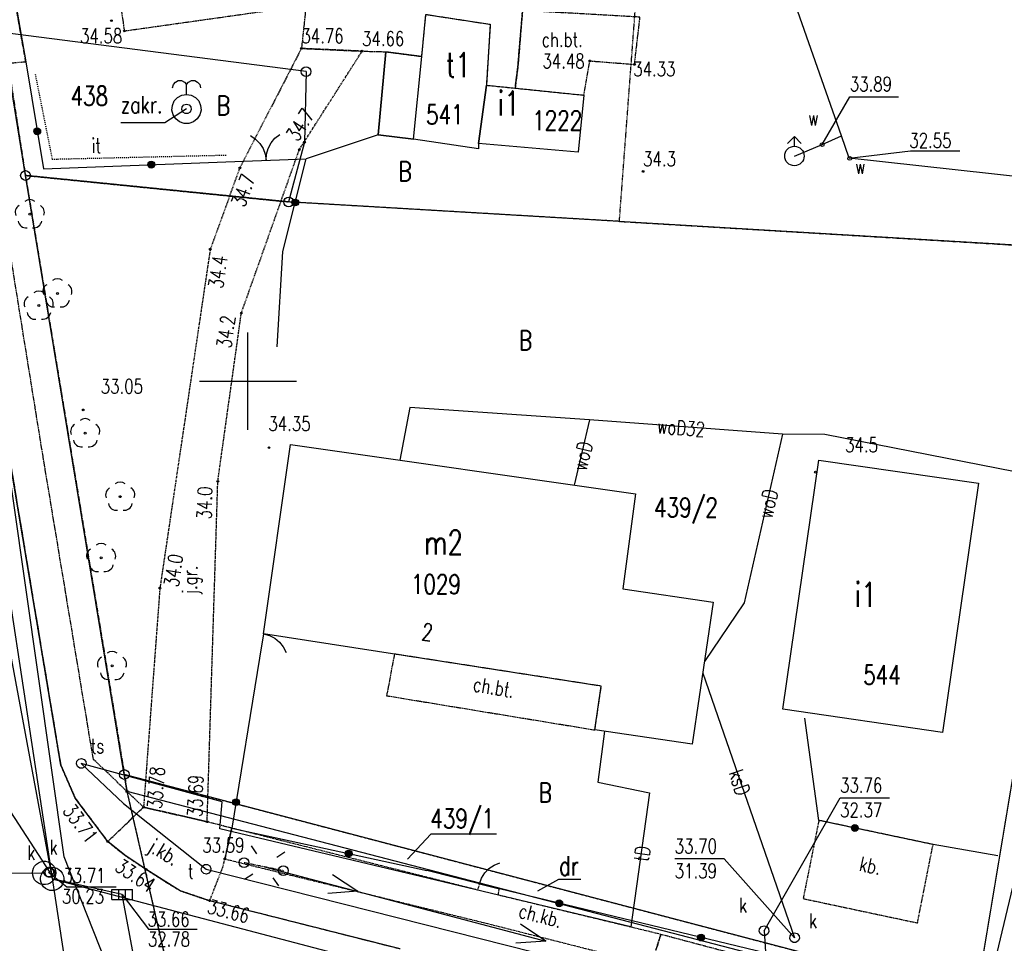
# Model space of a CAD drawing. Header units: millimetres. Extents: x 6197 to 108098, y 4257 to 29730.
# Tile 96 of 148: x 25621 to 26633, y 27371 to 28321. Entities that reach past the tile are written whole.
import ezdxf
from ezdxf.enums import TextEntityAlignment as Align

# ---------------------------------------------------------------- set-up
doc = ezdxf.new("R2010")
doc.units = ezdxf.units.MM
for name, pattern in [('1', [2, 1, -1]), ('2', [1, 0.5, -0.5]), ('423', [2, 1.5, -0.5]), ('424', [1.5, 1, -0.5]), ('901', [0])]:
    doc.linetypes.add(name, pattern=pattern)
for name, color, linetype in [('202-punkt_graniczny', 7, 'Continuous'), ('203-punkt_graniczny', 7, 'Continuous'), ('210-oznaczenie_konturu_uzytku_g', 7, 'Continuous'), ('211-numer_dzialki_ewidencyjnej', 7, 'Continuous'), ('218-kontur_uzytku_gruntowego', 7, 'Continuous'), ('219-dzialka_ewidencyjna', 7, 'Continuous'), ('238-Punkt_adresowy_budynku', 7, 'Continuous'), ('312-budynek_ewidencyjny', 7, 'Continuous'), ('312-oznaczenie_budynku_ewidency', 7, 'Continuous'), ('320-blok_-_kondygnacja_nadziemn', 7, 'Continuous'), ('581-Numer_w_GESUT-SWPOD', 7, 'Continuous'), ('brama', 7, 'Continuous'), ('chodnik', 7, 'Continuous'), ('chodnik-Atr17', 7, 'Continuous'), ('drzewo_lisciaste', 7, 'Continuous'), ('furtka', 7, 'Continuous'), ('hydrant', 7, 'Continuous'), ('inny_obiekt_zagospodarowania_te', 7, 'Continuous'), ('jezdnia', 7, 'Continuous'), ('jezdnia-Atr17', 7, 'Continuous'), ('komora_podziemna', 7, 'Continuous'), ('komora_podziemna-Atr17', 7, 'Continuous'), ('kratka_sciekowa', 7, 'Continuous'), ('kraweznik', 7, 'Continuous'), ('latarnia', 7, 'Continuous'), ('obszar_utwardzony', 7, 'Continuous'), ('obszar_utwardzony-Atr17', 7, 'Continuous'), ('ogrodzenie_trwale', 7, 'Continuous'), ('opisy', 7, 'Continuous'), ('pikieta_naturalna', 7, 'Continuous'), ('pikieta_naturalna-Atr2', 7, 'Continuous'), ('pikieta_sztuczna', 7, 'Continuous'), ('pikieta_sztuczna-Atr2', 7, 'Continuous'), ('przewod_elektroenergetyczny_nis', 7, 'Continuous'), ('przewod_kanalizacyjny', 7, 'Continuous'), ('przewod_kanalizacyjny-Atr1', 7, 'Continuous'), ('przewod_telekomunikacyjny_podzi', 7, 'Continuous'), ('przewod_wodociagowy', 7, 'Continuous'), ('przewod_wodociagowy-Atr1', 7, 'Continuous'), ('rzedna-Atr2', 7, 'Continuous'), ('rzedna-Atr3', 7, 'Continuous'), ('slupek_telekomunikacyjny', 7, 'Continuous'), ('slupek_telekomunikacyjny-Atr17', 7, 'Continuous'), ('studnia_glebinowa', 7, 'Continuous'), ('studnia_kanalizacyjna', 7, 'Continuous'), ('trawnik', 7, 'Continuous'), ('wlaz_do_komory_lub_kanalu_-_kwa', 7, 'Continuous'), ('wlaz_do_komory_lub_kanalu_-_okr', 7, 'Continuous'), ('zasuwa_lub_zawor', 7, 'Continuous'), ('zasuwa_lub_zawor-Atr17', 7, 'Continuous')]:
    doc.layers.add(name, color=color, linetype=linetype)
doc.styles.add('STYL_ARIAL', font='simplex', dxfattribs={"width": 0.75, "oblique": 0.1})

# ---------------------------------------------------------------- blocks, each defined once
blk = doc.blocks.new('202')
at = {"color": 0}
blk.add_circle((0, 0), 0.25, dxfattribs=at)
blk = doc.blocks.new('203')
at = {"color": 0}
blk.add_circle((0, 0), 0.05, dxfattribs=at)
blk = doc.blocks.new('US15')
at = {"color": 7}
blk.add_polyline3d([(0, 0.25, 0), (0.1352, 0.2103, 0), (0.2274, 0.1039, 0), (0.2475, -0.0356, 0), (0.1889, -0.1637, 0), (0.0704, -0.2399, 0), (-0.0704, -0.2399, 0), (-0.1889, -0.1637, 0), (-0.2475, -0.0356, 0), (-0.2274, 0.1039, 0), (-0.1352, 0.2103, 0), (0, 0.25, 0)], dxfattribs=at)
blk = doc.blocks.new('US22')
at = {"color": 7}
blk.add_polyline3d([(0, 0.25, 0), (0.1352, 0.2103, 0), (0.2274, 0.1039, 0), (0.2475, -0.0356, 0), (0.1889, -0.1637, 0), (0.0704, -0.2399, 0), (-0.0704, -0.2399, 0), (-0.1889, -0.1637, 0), (-0.2475, -0.0356, 0), (-0.2274, 0.1039, 0), (-0.1352, 0.2103, 0), (0, 0.25, 0)], dxfattribs=at)
blk = doc.blocks.new('US05')
at = {"color": 7}
for points in [[(-0.525, 0.25, 0), (-0.175, 0.25, 0)], [(-0.525, -0.25, 0), (-0.525, 0.25, 0)], [(-0.175, 0.25, 0), (0.175, 0.25, 0)], [(-0.175, -0.25, 0), (-0.175, 0.25, 0)], [(0.175, 0.25, 0), (0.525, 0.25, 0)], [(0.175, -0.25, 0), (0.175, 0.25, 0)], [(0.525, -0.25, 0), (0.525, 0.25, 0)], [(-0.525, -0.25, 0), (-0.175, -0.25, 0)], [(-0.175, -0.25, 0), (0.175, -0.25, 0)], [(0.175, -0.25, 0), (0.525, -0.25, 0)]]:
    blk.add_polyline3d(points, dxfattribs=at)
blk = doc.blocks.new('US09')
at = {"color": 7}
blk.add_polyline3d([(0.25, 0.0005, 0), (0.2103, -0.1347, 0), (0.1038, -0.227, 0), (-0.0356, -0.247, 0), (-0.1637, -0.1885, 0), (-0.2399, -0.07, 0), (-0.2399, 0.0709, 0), (-0.1637, 0.1894, 0), (-0.0356, 0.2479, 0), (0.1038, 0.2279, 0), (0.2103, 0.1356, 0), (0.25, 0.0005, 0)], dxfattribs=at)
blk = doc.blocks.new('US14')
at = {"color": 7}
for points in [[(-0.713, 1.089, 0), (-0.6758, 1.2519, 0), (-0.5714, 1.3825, 0), (-0.4208, 1.4548, 0), (-0.2536, 1.4544, 0), (-0.1033, 1.3815, 0), (0.0005, 1.2504, 0)], [(0, 0.75, 0), (0, 1.25, 0)], [(0.0003, 1.2499, 0), (0.1039, 1.3811, 0), (0.2542, 1.4543, 0), (0.4214, 1.4548, 0), (0.5723, 1.3826, 0), (0.6767, 1.252, 0), (0.714, 1.089, 0)], [(0, 0.75, 0), (0.2435, 0.7094, 0), (0.4607, 0.5919, 0), (0.6279, 0.4102, 0), (0.7271, 0.1841, 0), (0.7474, -0.0619, 0), (0.6868, -0.3013, 0), (0.5518, -0.508, 0), (0.357, -0.6596, 0), (0.1234, -0.7398, 0), (-0.1234, -0.7398, 0), (-0.357, -0.6596, 0), (-0.5518, -0.508, 0), (-0.6868, -0.3013, 0), (-0.7474, -0.0619, 0), (-0.7271, 0.1841, 0), (-0.6279, 0.4102, 0), (-0.4607, 0.5919, 0), (-0.2435, 0.7094, 0), (0, 0.75, 0)], [(0, 0.25, 0), (0.1352, 0.2103, 0), (0.2274, 0.1039, 0), (0.2475, -0.0356, 0), (0.1889, -0.1637, 0), (0.0704, -0.2399, 0), (-0.0704, -0.2399, 0), (-0.1889, -0.1637, 0), (-0.2475, -0.0356, 0), (-0.2274, 0.1039, 0), (-0.1352, 0.2103, 0), (0, 0.25, 0)]]:
    blk.add_polyline3d(points, dxfattribs=at)
blk = doc.blocks.new('OK02')
at = {"color": 7}
for points in [[(-0.75, 1.299, 0), (-0.4963, 1.1147, 0), (-0.2865, 0.8817, 0), (-0.1297, 0.6101, 0), (-0.0328, 0.3119, 0), (0, 0, 0)], [(0, 0, 0), (0.0328, 0.3119, 0), (0.1297, 0.6101, 0), (0.2865, 0.8817, 0), (0.4963, 1.1147, 0), (0.75, 1.299, 0)]]:
    blk.add_polyline3d(points, dxfattribs=at)
blk = doc.blocks.new('OK04')
at = {"color": 7}
blk.add_polyline3d([(0, 0.001, 0), (0.0328, 0.3129, 0), (0.1297, 0.6111, 0), (0.2865, 0.8827, 0), (0.4963, 1.1157, 0), (0.75, 1.3, 0)], dxfattribs=at)
blk = doc.blocks.new('PW01')
at = {"color": 7}
blk.add_polyline3d([(0.045, 0, 0), (0.0318, -0.0318, 0), (0, -0.045, 0), (-0.0318, -0.0318, 0), (-0.045, 0, 0), (-0.0318, 0.0318, 0), (0, 0.045, 0), (0.0318, 0.0318, 0), (0.045, 0, 0)], dxfattribs=at)
blk = doc.blocks.new('922')
at = {"color": 0}
blk.add_circle((0, 0), 0.05, dxfattribs=at)
for centre, radius, start, end in [((0, 0.35), 0.4, 50.114, 129.886), ((-0.35, 0.1), 0.4, 119.8482, 203.5195), ((0.35, 0.1), 0.4, 336.8845, 60.1518), ((-0.2, -0.3), 0.4, 187.477, 278.4788), ((0.2, -0.275), 0.425, 262.6459, 349.6289)]:
    blk.add_arc(centre, radius, start, end, dxfattribs=at)
blk = doc.blocks.new('513')
at = {"color": 0}
for p, q in [((-0.35, 0.65), (0, 1)), ((0, 0.5), (0, 1)), ((0, 1), (0.35, 0.65))]:
    blk.add_line(p, q, dxfattribs=at)
blk.add_circle((0, 0), 0.5, dxfattribs=at)
blk = doc.blocks.new('510')
at = {"color": 0}
blk.add_circle((0, 0), 0.25, dxfattribs=at)
blk = doc.blocks.new('515')
at = {"color": 0}
for p, q in [((0, 1.25), (0, 0.75)), ((-1.25, 0), (-0.75, 0)), ((0.75, 0), (1.25, 0)), ((0, -0.75), (0, -1.25))]:
    blk.add_line(p, q, dxfattribs=at)

msp = doc.modelspace()

# ---------------------------------------------------------------- linework, layer by layer
at = {"layer": '210-oznaczenie_konturu_uzytku_g', "color": 3}
msp.add_polyline3d([(26197.714, 27436.702, 0), (26174.826, 27436.702, 0), (26153.37, 27424.544, 0)], dxfattribs=at)
at = {"layer": '218-kontur_uzytku_gruntowego', "color": 3, "linetype": '2'}
for points in [[(26237.448, 28113.222, 0), (26290.624, 28821.812, 0)], [(25550.448, 28649.022, 0), (25626.648, 28160.422, 0)], [(25897.248, 28133.222, 0), (25626.648, 28160.422, 0)], [(25626.648, 28160.422, 0), (25728.448, 27544.622, 0)], [(25626.648, 28160.422, 0), (25897.248, 28133.222, 0)], [(26237.448, 28113.222, 0), (25897.248, 28133.222, 0)], [(26237.448, 28113.222, 0), (26732.248, 28083.622, 0)], [(26732.248, 28083.622, 0), (26604.048, 27314.822, 0)], [(25728.448, 27544.622, 0), (26604.048, 27314.822, 0)], [(25728.448, 27544.622, 0), (25731.048, 27527.022, 0)], [(25731.048, 27527.022, 0), (25728.448, 27544.622, 0)], [(25731.048, 27527.022, 0), (25799.648, 27228.422, 0)]]:
    msp.add_polyline3d(points, dxfattribs=at)
at = {"layer": '219-dzialka_ewidencyjna', "color": 7}
for points in [[(25915.248, 28267.222, 0), (25602.848, 28307.422, 0)], [(25626.648, 28160.422, 0), (25602.848, 28307.422, 0)], [(25915.248, 28267.222, 0), (25913.648, 28194.622, 0)], [(25913.648, 28194.622, 0), (25897.248, 28133.222, 0)], [(25897.248, 28133.222, 0), (25626.648, 28160.422, 0)], [(25728.248, 27544.622, 0), (25626.648, 28160.422, 0)], [(26732.248, 28083.622, 0), (25897.248, 28133.222, 0)], [(26732.248, 28083.622, 0), (26604.048, 27314.822, 0)], [(25731.048, 27527.022, 0), (25728.248, 27544.622, 0)], [(26604.048, 27314.822, 0), (25728.248, 27544.622, 0)], [(25799.648, 27228.422, 0), (25731.048, 27527.022, 0)], [(26601.648, 27300.822, 0), (25731.048, 27527.022, 0)]]:
    msp.add_polyline3d(points, dxfattribs=at)
at = {"layer": '312-budynek_ewidencyjny', "color": 7}
for points in [[(26034.248, 28282.822, 0), (26038.448, 28326.022, 0)], [(26038.448, 28326.022, 0), (26104.648, 28315.822, 0)], [(26104.648, 28315.822, 0), (26100.648, 28253.222, 0)], [(25989.448, 28202.222, 0), (25997.248, 28287.622, 0)], [(25997.248, 28287.622, 0), (26034.248, 28282.822, 0)], [(26092.448, 28193.222, 0), (26100.648, 28253.222, 0)], [(26100.648, 28253.222, 0), (26092.448, 28193.222, 0)], [(26100.648, 28253.222, 0), (26200.848, 28243.022, 0)], [(26200.848, 28243.022, 0), (26195.048, 28184.222, 0)], [(26025.848, 28197.822, 0), (25989.448, 28202.222, 0)], [(26092.448, 28187.822, 0), (26025.848, 28197.822, 0)], [(26195.048, 28184.222, 0), (26092.448, 28193.222, 0)], [(26092.448, 28193.222, 0), (26092.448, 28187.822, 0)], [(25871.448, 27689.222, 0), (25899.248, 27884.022, 0)], [(25899.248, 27884.022, 0), (26254.048, 27833.022, 0)], [(26405.448, 27611.622, 0), (26442.648, 27867.822, 0)], [(26442.648, 27867.822, 0), (26606.848, 27844.022, 0)], [(26606.848, 27844.022, 0), (26569.648, 27587.622, 0)], [(26254.048, 27833.022, 0), (26240.848, 27735.422, 0)], [(26240.848, 27735.422, 0), (26334.048, 27721.822, 0)], [(26334.048, 27721.822, 0), (26312.448, 27575.622, 0)], [(26218.848, 27635.422, 0), (25871.448, 27689.222, 0)], [(26212.248, 27590.422, 0), (26218.848, 27635.422, 0)], [(26569.648, 27587.622, 0), (26405.448, 27611.622, 0)], [(26312.448, 27575.622, 0), (26212.248, 27590.422, 0)]]:
    msp.add_polyline3d(points, dxfattribs=at)
at = {"layer": '320-blok_-_kondygnacja_nadziemn', "color": 7}
msp.add_polyline3d([(25989.448, 28202.222, 0), (26025.848, 28197.822, 0), (26034.248, 28282.822, 0), (25997.248, 28287.622, 0), (25989.448, 28202.222, 0)], dxfattribs=at)
at = {"layer": '581-Numer_w_GESUT-SWPOD', "color": 7}
msp.add_polyline3d([(25792.248, 28228.822, 0), (25770.048, 28214.622, 0), (25724.788, 28214.622, 0)], dxfattribs=at)
at = {"layer": 'brama', "color": 7}
msp.add_polyline3d([(25832.848, 28174.422, 0), (25915.448, 28177.622, 0)], dxfattribs=at)
at = {"layer": 'chodnik', "color": 7, "linetype": '423'}
for points in [[(25696.448, 27560.222, 0), (25643.448, 27879.222, 0), (25579.848, 28273.422, 0), (25571.848, 28320.622, 0), (25543.848, 28495.622, 0), (25587.448, 28501.422, 0), (25583.848, 28524.822, 0), (25539.448, 28519.222, 0), (25515.248, 28681.422, 0), (25483.848, 28675.622, 0), (25540.648, 28308.822, 0), (25610.648, 27867.622, 0), (25662.848, 27554.622, 0), (25677.848, 27520.222, 0), (25711.248, 27475.622, 0), (25748.048, 27511.022, 0), (25696.448, 27560.222, 0)], [(25698.248, 28517.622, 0), (25728.248, 28309.022, 0), (25915.248, 28335.422, 0), (25910.448, 28291.022, 0), (25972.848, 28288.222, 0), (25997.248, 28287.622, 0), (26034.248, 28282.822, 0), (26038.448, 28326.022, 0), (26104.648, 28315.822, 0), (26100.648, 28253.222, 0), (26130.248, 28250.222, 0), (26133.048, 28272.022, 0), (26137.848, 28330.022, 0)], [(26137.848, 28330.022, 0), (26133.048, 28272.022, 0), (26130.248, 28250.222, 0), (26200.848, 28243.022, 0), (26207.048, 28278.222, 0), (26253.048, 28274.622, 0), (26258.648, 28323.222, 0), (26137.848, 28330.022, 0)], [(26006.048, 27668.422, 0), (25998.048, 27625.622, 0), (26212.248, 27590.422, 0), (26218.848, 27635.422, 0), (26006.048, 27668.422, 0)], [(25838.848, 27489.422, 0), (25831.648, 27457.822, 0), (26100.248, 27391.822, 0), (26270.248, 27348.622, 0), (26280.048, 27380.222, 0), (26112.848, 27420.622, 0), (26114.048, 27427.022, 0), (26093.448, 27432.222, 0), (26091.648, 27425.822, 0), (25838.848, 27489.422, 0)]]:
    msp.add_polyline3d(points, dxfattribs=at)
at = {"layer": 'furtka', "color": 7}
for points in [[(25871.448, 27689.222, 0), (25867.248, 27664.222, 0)], [(26093.448, 27432.222, 0), (26114.048, 27427.022, 0)]]:
    msp.add_polyline3d(points, dxfattribs=at)
at = {"layer": 'inny_obiekt_zagospodarowania_te', "color": 7, "linetype": '1'}
msp.add_polyline3d([(25636.648, 28264.422, 0), (25654.048, 28177.222, 0), (25833.248, 28181.422, 0)], dxfattribs=at)
at = {"layer": 'jezdnia', "color": 7, "linetype": '424'}
for points in [[(25848.648, 28019.022, 0), (25908.248, 28187.022, 0), (25972.848, 28288.222, 0), (25910.448, 28291.022, 0), (25847.048, 28168.222, 0), (25816.648, 28084.622, 0), (25764.848, 27736.222, 0), (25748.048, 27511.022, 0), (25813.448, 27496.022, 0), (25824.448, 27846.022, 0), (25848.648, 28019.022, 0)], [(25662.848, 27554.622, 0), (25610.648, 27867.622, 0)], [(25677.848, 27520.222, 0), (25662.848, 27554.622, 0)], [(25711.248, 27475.622, 0), (25677.848, 27520.222, 0)], [(25785.848, 27425.022, 0), (25816.048, 27414.822, 0), (25829.648, 27449.422, 0), (25831.648, 27457.822, 0), (25838.848, 27489.422, 0), (25813.448, 27496.022, 0), (25748.048, 27511.022, 0), (25711.248, 27475.622, 0), (25728.648, 27461.622, 0), (25750.448, 27447.222, 0), (25768.248, 27435.822, 0), (25785.848, 27425.022, 0)], [(25728.648, 27461.622, 0), (25711.248, 27475.622, 0)], [(25750.448, 27447.222, 0), (25728.648, 27461.622, 0)], [(25768.248, 27435.822, 0), (25750.448, 27447.222, 0)], [(25785.848, 27425.022, 0), (25768.248, 27435.822, 0)], [(25816.048, 27414.822, 0), (25785.848, 27425.022, 0)], [(26011.848, 27365.222, 0), (25816.048, 27414.822, 0)], [(26249.048, 27302.822, 0), (26362.248, 27275.422, 0), (26362.048, 27292.622, 0), (26364.848, 27326.022, 0), (26373.848, 27355.222, 0), (26280.048, 27380.222, 0), (26270.248, 27348.622, 0), (26255.648, 27315.822, 0), (26249.048, 27302.822, 0)]]:
    msp.add_polyline3d(points, dxfattribs=at)
at = {"layer": 'komora_podziemna', "color": 34}
msp.add_polyline3d([(25657.848, 27443.422, 0), (25657.648, 27441.022, 0), (25656.848, 27438.622, 0), (25655.648, 27436.422, 0), (25653.848, 27434.422, 0), (25651.848, 27433.022, 0), (25649.648, 27432.022, 0), (25647.048, 27431.422, 0), (25644.648, 27431.422, 0), (25642.048, 27432.022, 0), (25639.848, 27433.022, 0), (25637.848, 27434.422, 0), (25636.048, 27436.422, 0), (25634.848, 27438.622, 0), (25634.048, 27441.022, 0), (25633.848, 27443.422, 0), (25634.048, 27445.822, 0), (25634.848, 27448.222, 0), (25636.048, 27450.422, 0), (25637.848, 27452.422, 0), (25639.848, 27453.822, 0), (25642.048, 27454.822, 0), (25644.648, 27455.422, 0), (25647.048, 27455.422, 0), (25649.648, 27454.822, 0), (25651.848, 27453.822, 0), (25653.848, 27452.422, 0), (25655.648, 27450.422, 0), (25656.848, 27448.222, 0), (25657.648, 27445.822, 0), (25657.848, 27443.422, 0)], dxfattribs=at)
at = {"layer": 'kraweznik', "color": 7}
msp.add_polyline3d([(26011.848, 27365.222, 0), (25816.048, 27414.822, 0), (25785.848, 27425.022, 0), (25768.248, 27435.822, 0), (25750.448, 27447.222, 0), (25728.648, 27461.622, 0), (25711.248, 27475.622, 0), (25677.848, 27520.222, 0), (25662.848, 27554.622, 0), (25610.648, 27867.622, 0), (25540.648, 28308.822, 0), (25483.848, 28675.622, 0), (25470.448, 28758.222, 0), (25456.818, 28840.16, 0)], dxfattribs=at)
at = {"layer": 'latarnia', "color": 7, "linetype": '2'}
msp.add_polyline3d([(25892.048, 27445.622, 0), (25851.448, 27453.822, 0)], dxfattribs=at)
at = {"layer": 'obszar_utwardzony', "color": 7, "linetype": '424'}
msp.add_polyline3d([(26560.048, 27472.622, 0), (26442.648, 27497.422, 0), (26426.448, 27417.022, 0), (26544.048, 27392.022, 0), (26560.048, 27472.622, 0)], dxfattribs=at)
at = {"layer": 'ogrodzenie_trwale', "color": 7, "linetype": '901'}
for points in [[(25587.448, 28501.422, 0), (25626.848, 28277.422, 0), (25645.048, 28167.422, 0), (25832.848, 28174.422, 0)], [(25989.448, 28202.222, 0), (25915.448, 28177.622, 0)], [(25885.448, 27984.422, 0), (25891.448, 28082.422, 0), (25915.448, 28177.622, 0)], [(25867.248, 27664.222, 0), (25838.848, 27489.422, 0), (26039.248, 27446.022, 0)], [(26626.848, 27461.022, 0), (26560.048, 27472.622, 0), (26442.648, 27497.422, 0), (26428.048, 27602.422, 0)], [(27092.108, 27322.122, 0), (27143.748, 27313.982, 0), (27126.508, 27174.302, 0), (26613.048, 27306.622, 0), (26656.848, 27490.622, 0), (27083.848, 27418.222, 0)], [(26093.448, 27432.222, 0), (26039.248, 27446.022, 0)], [(26613.048, 27306.622, 0), (26114.048, 27427.022, 0)]]:
    msp.add_polyline3d(points, dxfattribs=at)
at = {"layer": 'ogrodzenie_trwale', "color": 7}
for centre, radius in [((25638.692, 28205.834), 3.5), ((25638.692, 28205.834), 3.15), ((25638.692, 28205.834), 2.8), ((25638.692, 28205.834), 2.45), ((25638.692, 28205.834), 2.1), ((25638.692, 28205.834), 1.75), ((25638.692, 28205.834), 1.4), ((25638.692, 28205.834), 1.05), ((25638.692, 28205.834), 0.7), ((25756.036, 28171.558), 3.5), ((25756.036, 28171.558), 3.15), ((25756.036, 28171.558), 2.8), ((25756.036, 28171.558), 2.45), ((25756.036, 28171.558), 2.1), ((25756.036, 28171.558), 1.75), ((25756.036, 28171.558), 1.4), ((25756.036, 28171.558), 1.05), ((25756.036, 28171.558), 0.7), ((25904.114, 28132.666), 3.5), ((25904.114, 28132.666), 3.15), ((25904.114, 28132.666), 2.8), ((25904.114, 28132.666), 2.45), ((25904.114, 28132.666), 2.1), ((25904.114, 28132.666), 1.75), ((25904.114, 28132.666), 1.4), ((25904.114, 28132.666), 1.05), ((25904.114, 28132.666), 0.7), ((25843.192, 27516.164), 3.5), ((25843.192, 27516.164), 3.15), ((25843.192, 27516.164), 2.8), ((25843.192, 27516.164), 2.45), ((25843.192, 27516.164), 2.1), ((25843.192, 27516.164), 1.75), ((25843.192, 27516.164), 1.4), ((25843.192, 27516.164), 1.05), ((25843.192, 27516.164), 0.7), ((26479.622, 27489.612), 3.5), ((26479.622, 27489.612), 3.15), ((26479.622, 27489.612), 2.8), ((26479.622, 27489.612), 2.45), ((26479.622, 27489.612), 2.1), ((26479.622, 27489.612), 1.75), ((26479.622, 27489.612), 1.4), ((26479.622, 27489.612), 1.05), ((26479.622, 27489.612), 0.7), ((25958.972, 27463.408), 3.5), ((25958.972, 27463.408), 3.15), ((25958.972, 27463.408), 2.8), ((25958.972, 27463.408), 2.45), ((25958.972, 27463.408), 2.1), ((25958.972, 27463.408), 1.75), ((25958.972, 27463.408), 1.4), ((25958.972, 27463.408), 1.05), ((25958.972, 27463.408), 0.7), ((26175.602, 27412.17), 3.5), ((26175.602, 27412.17), 3.15), ((26175.602, 27412.17), 2.8), ((26175.602, 27412.17), 2.45), ((26175.602, 27412.17), 2.1), ((26175.602, 27412.17), 1.75), ((26175.602, 27412.17), 1.4), ((26175.602, 27412.17), 1.05), ((26175.602, 27412.17), 0.7), ((26321.416, 27376.988), 3.5), ((26321.416, 27376.988), 3.15), ((26321.416, 27376.988), 2.8), ((26321.416, 27376.988), 2.45), ((26321.416, 27376.988), 2.1), ((26321.416, 27376.988), 1.75), ((26321.416, 27376.988), 1.4), ((26321.416, 27376.988), 1.05), ((26321.416, 27376.988), 0.7)]:
    msp.add_circle(centre, radius, dxfattribs=at)
at = {"layer": 'opisy', "color": 7}
for points in [[(25855.448, 27899.022, 0), (25855.448, 27999.022, 0)], [(25805.448, 27949.022, 0), (25905.448, 27949.022, 0)]]:
    msp.add_polyline3d(points, dxfattribs=at)
at = {"layer": 'przewod_elektroenergetyczny_nis', "color": 1}
for points in [[(25872.508, 27449.748, 0), (26161.872, 27373.326, 0), (26135.818, 27390.612, 0)], [(25942.366, 27441.758, 0), (25968.292, 27424.73, 0), (25937.422, 27422.314, 0)], [(26131.062, 27371.384, 0), (26161.634, 27373.584, 0)]]:
    msp.add_polyline3d(points, dxfattribs=at)
at = {"layer": 'przewod_kanalizacyjny', "color": 34}
for points in [[(25446.166, 28840.394, 0), (25454.048, 28776.222, 0), (25463.648, 28682.222, 0), (25485.048, 28525.822, 0), (25529.848, 28103.022, 0), (25654.048, 27437.222, 0)], [(26323.248, 27648.622, 0), (26417.648, 27376.822, 0)], [(25485.224, 26242.964, 0), (25544.848, 26541.022, 0), (25511.048, 27442.022, 0), (25645.848, 27443.422, 0)], [(25654.048, 27437.222, 0), (26206.048, 27292.222, 0), (26812.648, 27136.622, 0), (27152.048, 27054.822, 0), (27602.248, 26940.422, 0)], [(25681.63, 26206.86, 0), (25719.848, 26525.222, 0), (25749.048, 26767.822, 0), (25761.648, 27098.422, 0), (25756.448, 27258.022, 0), (25726.048, 27421.222, 0), (25654.048, 27437.222, 0)], [(26386.248, 27384.022, 0), (26395.248, 27243.622, 0)]]:
    msp.add_polyline3d(points, dxfattribs=at)
at = {"layer": 'przewod_telekomunikacyjny_podzi', "color": 30}
for points in [[(25774.048, 26851.222, 0), (25798.848, 26886.422, 0), (25806.448, 27036.822, 0), (25745.048, 27261.622, 0), (25666.448, 27459.822, 0), (25534.448, 28385.022, 0), (25476.186, 28839.734, 0)], [(26222.248, 27589.022, 0), (26215.448, 27536.822, 0), (26268.448, 27525.822, 0), (26249.248, 27388.022, 0), (26033.048, 27439.622, 0), (25826.448, 27488.822, 0), (25829.048, 27516.622, 0), (25684.048, 27556.022, 0)], [(25684.048, 27556.022, 0), (25727.448, 27514.822, 0), (25812.448, 27447.222, 0), (26487.248, 27276.622, 0), (27101.648, 27119.622, 0), (27535.248, 27017.622, 0), (27704.248, 26970.022, 0)]]:
    msp.add_polyline3d(points, dxfattribs=at)
at = {"layer": 'przewod_wodociagowy', "color": 5}
for points in [[(26473.848, 28178.222, 0), (26465.848, 28201.022, 0), (26371.648, 28469.822, 0), (26326.648, 28543.222, 0), (25891.248, 28585.022, 0), (25787.248, 28578.622, 0)], [(25496.648, 28497.422, 0), (25563.848, 28028.822, 0), (25670.048, 27331.822, 0), (25674.448, 27316.222, 0)], [(26417.448, 28180.422, 0), (26445.848, 28192.422, 0), (26465.848, 28201.022, 0)], [(27327.248, 28084.422, 0), (26473.848, 28178.222, 0)], [(26206.648, 27909.222, 0), (26022.048, 27922.022, 0), (26011.648, 27867.822, 0)], [(26206.648, 27909.222, 0), (26190.848, 27842.022, 0)], [(27294.248, 27791.622, 0), (27191.448, 27799.222, 0), (26751.048, 27835.022, 0), (26448.848, 27894.222, 0), (26405.248, 27894.422, 0), (26206.648, 27909.222, 0)], [(26405.248, 27894.422, 0), (26365.648, 27721.022, 0), (26325.048, 27660.622, 0)]]:
    msp.add_polyline3d(points, dxfattribs=at)
at = {"layer": 'rzedna-Atr2', "color": 7}
for points in [[(26445.848, 28192.422, 0), (26474.448, 28241.422, 0), (26524.548, 28241.422, 0)], [(26473.848, 28178.222, 0), (26536.848, 28185.822, 0), (26587.588, 28185.822, 0)], [(26386.248, 27384.022, 0), (26464.448, 27520.622, 0), (26515.288, 27520.622, 0)], [(25651.848, 27443.822, 0), (25611.648, 27506.222, 0), (25560.908, 27506.222, 0)], [(26417.648, 27376.822, 0), (26345.048, 27458.022, 0), (26294.408, 27458.022, 0)], [(25650.448, 27444.222, 0), (25669.248, 27429.222, 0), (25719.888, 27429.222, 0)], [(25726.048, 27421.222, 0), (25753, 27385.674, 0), (25803.358, 27385.674, 0)]]:
    msp.add_polyline3d(points, dxfattribs=at)
at = {"layer": 'studnia_kanalizacyjna', "color": 34}
msp.add_polyline3d([(25654.048, 27449.222, 0), (25656.448, 27449.022, 0), (25658.848, 27448.222, 0), (25661.048, 27447.022, 0), (25663.048, 27445.222, 0), (25664.448, 27443.222, 0), (25665.448, 27441.022, 0), (25666.048, 27438.422, 0), (25666.048, 27436.022, 0), (25665.448, 27433.422, 0), (25664.448, 27431.222, 0), (25663.048, 27429.222, 0), (25661.048, 27427.422, 0), (25658.848, 27426.222, 0), (25656.448, 27425.422, 0), (25654.048, 27425.222, 0), (25651.648, 27425.422, 0), (25649.248, 27426.222, 0), (25647.048, 27427.422, 0), (25645.048, 27429.222, 0), (25643.648, 27431.222, 0), (25642.648, 27433.422, 0), (25642.048, 27436.022, 0), (25642.048, 27438.422, 0), (25642.648, 27441.022, 0), (25643.648, 27443.222, 0), (25645.048, 27445.222, 0), (25647.048, 27447.022, 0), (25649.248, 27448.222, 0), (25651.648, 27449.022, 0), (25654.048, 27449.222, 0)], dxfattribs=at)
at = {"layer": 'trawnik', "color": 7, "linetype": '2'}
msp.add_polyline3d([(25587.448, 28501.422, 0), (25543.848, 28495.622, 0), (25571.848, 28320.622, 0), (25579.848, 28273.422, 0), (25626.848, 28277.422, 0), (25587.448, 28501.422, 0)], dxfattribs=at)
at = {"layer": 'wlaz_do_komory_lub_kanalu_-_kwa', "color": 7}
msp.add_polyline3d([(26110.896, 27483.42, 0), (26043.49, 27483.42, 0), (26019.524, 27457.456, 0)], dxfattribs=at)
at = {"layer": 'zasuwa_lub_zawor', "color": 5}
for points in [[(26444.484, 28190.768, 0), (26443.962, 28192.206, 0), (26444.61, 28193.592, 0), (26446.05, 28194.114, 0), (26447.436, 28193.466, 0), (26447.958, 28192.026, 0), (26447.308, 28190.64, 0), (26445.87, 28190.118, 0), (26444.484, 28190.768, 0)], [(26472.898, 28176.664, 0), (26472.376, 28178.104, 0), (26473.026, 28179.49, 0), (26474.464, 28180.012, 0), (26475.852, 28179.362, 0), (26476.372, 28177.924, 0), (26475.724, 28176.538, 0), (26474.284, 28176.016, 0), (26472.898, 28176.664, 0)]]:
    msp.add_polyline3d(points, dxfattribs=at)

# ---------------------------------------------------------------- block references
at = {"layer": '202-punkt_graniczny', "color": 7, "xscale": 20, "yscale": 20, "zscale": 20}
for p in [(25915.248, 28267.222), (25626.648, 28160.422), (25897.248, 28133.222), (25728.248, 27544.622)]:
    msp.add_blockref('202', p, dxfattribs=at)
at = {"layer": '203-punkt_graniczny', "color": 7, "xscale": 20, "yscale": 20, "zscale": 20}
for p in [(25913.648, 28194.622), (25731.048, 27527.022)]:
    msp.add_blockref('203', p, dxfattribs=at)
at = {"layer": 'brama', "color": 7, "xscale": 20, "yscale": 20, "zscale": 20, "rotation": 2.21735}
msp.add_blockref('OK02', (25874.148, 28176.022), dxfattribs=at)
at = {"layer": 'drzewo_lisciaste', "color": 3, "xscale": 20, "yscale": 20, "zscale": 20}
for p in [(25631.048, 28120.622), (25659.448, 28039.222), (25640.248, 28026.622), (25688.048, 27895.422), (25724.048, 27830.222), (25704.448, 27767.222), (25715.648, 27656.222)]:
    msp.add_blockref('922', p, dxfattribs=at)
at = {"layer": 'furtka', "color": 7, "xscale": 20, "yscale": 20, "zscale": 20}
for p, rotation in [((25871.448, 27689.222), 260.46088), ((26093.448, 27432.222), 345.8316)]:
    msp.add_blockref('OK04', p, dxfattribs=dict(at, rotation=rotation))
at = {"layer": 'hydrant', "color": 5, "xscale": 20, "yscale": 20, "zscale": 20}
msp.add_blockref('513', (26417.448, 28180.422), dxfattribs=at)
at = {"layer": 'komora_podziemna', "color": 30, "xscale": 20, "yscale": 20, "zscale": 20, "rotation": 345.75138}
msp.add_blockref('US15', (25812.448, 27447.222), dxfattribs=at)
at = {"layer": 'kratka_sciekowa', "color": 34, "xscale": 20, "yscale": 20, "zscale": 20}
msp.add_blockref('US05', (25726.048, 27421.222), dxfattribs=at)
at = {"layer": 'latarnia', "color": 7, "xscale": 20, "yscale": 20, "zscale": 20, "rotation": 304.27985}
msp.add_blockref('515', (25872.686, 27450.66), dxfattribs=at)
at = {"layer": 'latarnia', "color": 7, "xscale": 20, "yscale": 20, "zscale": 20}
for p in [(25851.448, 27454.022), (25891.848, 27445.822)]:
    msp.add_blockref('510', p, dxfattribs=at)
at = {"layer": 'pikieta_naturalna', "color": 7, "xscale": 20, "yscale": 20, "zscale": 20}
for p in [(25715.048, 28319.622), (25908.248, 28187.022), (25847.048, 28168.222), (26261.848, 28164.622), (25816.648, 28084.622), (25848.648, 28019.022), (26439.048, 27855.422), (25824.448, 27846.022), (25764.848, 27736.222)]:
    msp.add_blockref('PW01', p, dxfattribs=at)
at = {"layer": 'pikieta_sztuczna', "color": 7, "xscale": 20, "yscale": 20, "zscale": 20}
for p in [(25728.248, 28309.022), (25910.448, 28291.022), (25972.848, 28288.222), (26207.048, 28278.222), (26253.048, 28274.622), (25686.048, 27919.422), (25877.048, 27880.622), (25748.048, 27511.022), (25813.448, 27496.022), (25711.248, 27475.622), (25831.648, 27457.822), (25750.448, 27447.222), (25816.048, 27414.822)]:
    msp.add_blockref('PW01', p, dxfattribs=at)
at = {"layer": 'slupek_telekomunikacyjny', "color": 30, "xscale": 20, "yscale": 20, "zscale": 20, "rotation": 88.07507}
msp.add_blockref('US09', (25684.048, 27556.022), dxfattribs=at)
at = {"layer": 'studnia_glebinowa', "color": 7, "xscale": 20, "yscale": 20, "zscale": 20}
msp.add_blockref('US14', (25792.248, 28228.822), dxfattribs=at)
at = {"layer": 'wlaz_do_komory_lub_kanalu_-_okr', "color": 7, "xscale": 20, "yscale": 20, "zscale": 20}
for p in [(25650.448, 27444.222), (25651.848, 27443.822), (26386.248, 27384.022), (26417.648, 27376.822)]:
    msp.add_blockref('US22', p, dxfattribs=at)

# ---------------------------------------------------------------- texts
at = {"layer": '210-oznaczenie_konturu_uzytku_g', "color": 3, "style": 'STYL_ARIAL', "width": 0.75}
for s, p in [('B', (25823.418, 28216.386)), ('B', (26010.2, 28148.678)), ('B', (26134.048, 27974.934)), ('B', (26154.438, 27510.028)), ('dr', (26175.236, 27434.744))]:
    msp.add_text(s, height=20, dxfattribs=at).set_placement(p, align=Align.BOTTOM_LEFT)
at = {"layer": '211-numer_dzialki_ewidencyjnej', "color": 7, "style": 'STYL_ARIAL', "width": 0.75}
for s, p in [('438', (25673.048, 28252.222)), ('439/2', (26273.166, 27829.146)), ('439/1', (26043.036, 27509.34))]:
    msp.add_text(s, height=20, dxfattribs=at).set_placement(p, align=Align.TOP_LEFT)
at = {"layer": '238-Punkt_adresowy_budynku', "color": 7, "style": 'STYL_ARIAL', "width": 0.75}
msp.add_text('2', height=17.5, rotation=351.985, dxfattribs=at).set_placement((26037.984, 27676.984), align=Align.BOTTOM_CENTER)
at = {"layer": '312-oznaczenie_budynku_ewidency', "color": 7, "style": 'STYL_ARIAL', "width": 0.75}
for s, height, p in [('t1', 25, (26059.048, 28286.572)), ('541', 20, (26038.648, 28233.022)), ('1029', 20, (26023.048, 27750.222)), ('544', 20, (26488.248, 27657.022))]:
    msp.add_text(s, height=height, dxfattribs=at).set_placement(p, align=Align.TOP_LEFT)
for s, height, p in [('i1', 25, (26112.448, 28214.61)), ('1222', 20, (26147.848, 28200.934))]:
    msp.add_text(s, height=height, dxfattribs=at).set_placement(p, align=Align.BOTTOM_LEFT)
for s, p in [('m2', (26056.648, 27783.138)), ('i1', (26490.848, 27729.538))]:
    msp.add_text(s, height=25, dxfattribs=at).set_placement(p, align=Align.MIDDLE_CENTER)
at = {"layer": '581-Numer_w_GESUT-SWPOD', "color": 5, "style": 'STYL_ARIAL', "width": 0.75}
msp.add_text('zakr.', height=17.5, dxfattribs=at).set_placement((25724.788, 28219.194), align=Align.BOTTOM_LEFT)
at = {"layer": 'chodnik-Atr17', "color": 7, "style": 'STYL_ARIAL', "width": 0.75}
msp.add_text('ch.bt.', height=15, dxfattribs=at).set_placement((26157.448, 28288.056), align=Align.BOTTOM_LEFT)
for s, rotation, p in [('ch.bt.', 350.667, (26085.384, 27625.844)), ('ch.kb.', 345.742, (26131.654, 27393.43))]:
    msp.add_text(s, height=15, rotation=rotation, dxfattribs=at).set_placement(p, align=Align.BOTTOM_LEFT)
at = {"layer": 'inny_obiekt_zagospodarowania_te', "color": 7, "style": 'STYL_ARIAL', "width": 0.75}
msp.add_text('it', height=15, rotation=1.342, dxfattribs=at).set_placement((25694.828, 28179.056), align=Align.BOTTOM_LEFT)
at = {"layer": 'jezdnia-Atr17', "color": 7, "style": 'STYL_ARIAL', "width": 0.75}
for s, rotation, p in [('j.gr.', 88.812, (25807.414, 27729.44)), ('j.kb.', 328.891, (25749.154, 27462.878))]:
    msp.add_text(s, height=15, rotation=rotation, dxfattribs=at).set_placement(p, align=Align.BOTTOM_LEFT)
at = {"layer": 'komora_podziemna-Atr17', "color": 7, "style": 'STYL_ARIAL', "width": 0.75}
msp.add_text('t', height=15, dxfattribs=at).set_placement((25793.648, 27433.056), align=Align.BOTTOM_LEFT)
at = {"layer": 'obszar_utwardzony-Atr17', "color": 7, "style": 'STYL_ARIAL', "width": 0.75}
msp.add_text('kb.', height=15, rotation=347.998, dxfattribs=at).set_placement((26482.222, 27441.438), align=Align.BOTTOM_LEFT)
at = {"layer": 'pikieta_naturalna-Atr2', "color": 7, "style": 'STYL_ARIAL', "width": 0.75}
for s, rotation, p in [('34.7', 57.448, (25919.346, 28206.07)), ('34.2', 82.037, (25844.822, 27998.138)), ('34.0', 88.2, (25822.816, 27823.448))]:
    msp.add_text(s, height=15, rotation=rotation, dxfattribs=at).set_placement(p, align=Align.BOTTOM_CENTER)
for s, p in [('34.3', (26261.848, 28165.456)), ('34.5', (26469.648, 27871.456))]:
    msp.add_text(s, height=15, dxfattribs=at).set_placement(p, align=Align.BOTTOM_LEFT)
for s, rotation, p in [('34.7', 70.017, (25843.572, 28147.74)), ('34.4', 81.543, (25817.158, 28062.47)), ('34.0', 81.543, (25771.558, 27755.47))]:
    msp.add_text(s, height=15, rotation=rotation, dxfattribs=at).set_placement(p, align=Align.TOP_CENTER)
at = {"layer": 'pikieta_sztuczna-Atr2', "color": 7, "style": 'STYL_ARIAL', "width": 0.75}
for s, p in [('34.58', (25704.448, 28291.856)), ('34.48', (26180.048, 28266.056)), ('34.33', (26273.448, 28257.856))]:
    msp.add_text(s, height=15, dxfattribs=at).set_placement(p, align=Align.BOTTOM_CENTER)
for s, p in [('34.76', (25910.448, 28291.856)), ('34.66', (25972.848, 28289.056)), ('33.05', (25704.048, 27931.656)), ('34.35', (25876.448, 27893.256)), ('33.59', (25808.462, 27459.926))]:
    msp.add_text(s, height=15, dxfattribs=at).set_placement(p, align=Align.BOTTOM_LEFT)
for s, rotation, p in [('33.78', 85.733, (25753.388, 27531.542)), ('33.71', 306.829, (25689.246, 27498.774)), ('33.64', 326.553, (25743.782, 27447.094)), ('33.66', 345.785, (25837.366, 27411.442))]:
    msp.add_text(s, height=15, rotation=rotation, dxfattribs=at).set_placement(p, align=Align.TOP_CENTER)
msp.add_text('33.69', height=15, rotation=88.199, dxfattribs=at).set_placement((25813.416, 27522.248), align=Align.BOTTOM_CENTER)
at = {"layer": 'przewod_kanalizacyjny-Atr1', "color": 34, "style": 'STYL_ARIAL', "width": 0.75}
msp.add_text('ksD', height=15, rotation=289.14, dxfattribs=at).set_placement((26356.668, 27548.812), align=Align.MIDDLE_LEFT)
at = {"layer": 'przewod_telekomunikacyjny_podzi', "color": 30, "style": 'STYL_ARIAL', "width": 0.75}
msp.add_text('tD', height=15, rotation=82.068, dxfattribs=at).set_placement((26259.886, 27455.45), align=Align.MIDDLE_LEFT)
at = {"layer": 'przewod_wodociagowy-Atr1', "color": 5, "style": 'STYL_ARIAL', "width": 0.75}
for s, rotation, p in [('woD32', 355.737, (26276.356, 27902.776)), ('woD', 76.768, (26196.012, 27857.494)), ('woD', 77.135, (26386.866, 27808.544))]:
    msp.add_text(s, height=15, rotation=rotation, dxfattribs=at).set_placement(p, align=Align.MIDDLE_LEFT)
at = {"layer": 'rzedna-Atr2', "color": 5, "style": 'STYL_ARIAL', "width": 0.75}
for s, p in [('33.89', (26474.448, 28242.416)), ('32.55', (26535.664, 28184.446))]:
    msp.add_text(s, height=15, dxfattribs=at).set_placement(p, align=Align.BOTTOM_LEFT)
at = {"layer": 'rzedna-Atr2', "color": 34, "style": 'STYL_ARIAL', "width": 0.75}
for s, p in [('33.76', (26464.448, 27521.616)), ('33.70', (26294.408, 27459.016)), ('33.71', (25665.542, 27428.774)), ('33.66', (25752.088, 27383.786))]:
    msp.add_text(s, height=15, dxfattribs=at).set_placement(p, align=Align.BOTTOM_LEFT)
at = {"layer": 'rzedna-Atr3', "color": 34, "style": 'STYL_ARIAL', "width": 0.75}
for s, p in [('32.37', (26464.448, 27496.096)), ('31.39', (26294.408, 27433.516)), ('30.23', (25664.1, 27407.372)), ('32.78', (25752.5, 27363.414))]:
    msp.add_text(s, height=15, dxfattribs=at).set_placement(p, align=Align.BOTTOM_LEFT)
at = {"layer": 'slupek_telekomunikacyjny-Atr17', "color": 30, "style": 'STYL_ARIAL', "width": 0.75}
msp.add_text('ts', height=15, dxfattribs=at).set_placement((25693.648, 27561.856), align=Align.BOTTOM_LEFT)
at = {"layer": 'wlaz_do_komory_lub_kanalu_-_okr', "color": 7, "style": 'STYL_ARIAL', "width": 0.75}
for p in [(25651.448, 27457.856), (25628.448, 27452.256), (26360.448, 27398.256), (26432.448, 27382.256)]:
    msp.add_text('k', height=15, dxfattribs=at).set_placement(p, align=Align.BOTTOM_LEFT)
at = {"layer": 'zasuwa_lub_zawor-Atr17', "color": 5, "style": 'STYL_ARIAL', "width": 0.75}
for p in [(26431.648, 28207.456), (26479.848, 28157.656)]:
    msp.add_text('w', height=15, dxfattribs=at).set_placement(p, align=Align.BOTTOM_LEFT)

doc.saveas('drawing.dxf')
